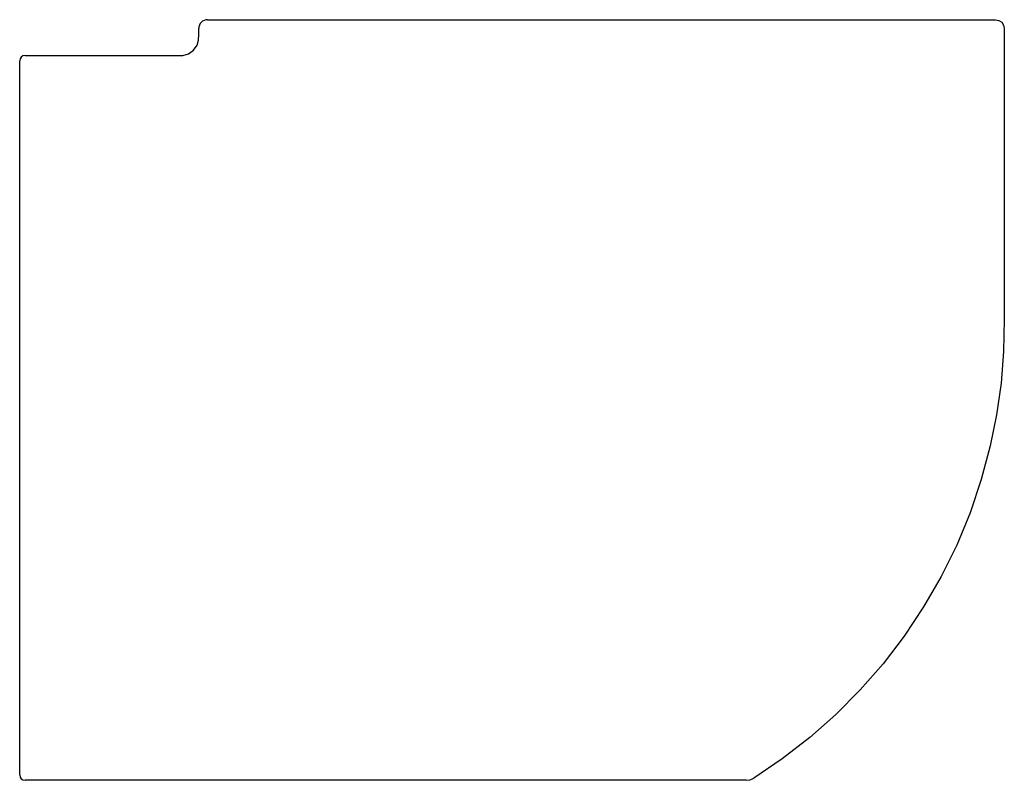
# Model space of a CAD drawing. Header units: millimetres. Extents: x 0 to 0.55, y 0 to 0.425.
import ezdxf

# ---------------------------------------------------------------- set-up
doc = ezdxf.new("R2010")
doc.units = ezdxf.units.MM
doc.layers.add('BLOCKS', color=3, linetype='Continuous')

msp = doc.modelspace()

# ---------------------------------------------------------------- linework, layer by layer
at = {"layer": 'BLOCKS', "linetype": 'Continuous'}
for p, q in [((0.105, 0.425), (0.545, 0.425)), ((0, 0.00404), (0, 0.402)), ((0, 0.003), (0, 0.00404)), ((0.40573, 0), (0.003, 0)), ((0.38909, 0), (0.3891, 0))]:
    msp.add_line(p, q, dxfattribs=at)
at = {"layer": 'BLOCKS', "linetype": 'Continuous', "flags": 128}
for points in [[(0.545, 0.425), (0.54691, 0.42462), (0.54854, 0.42354), (0.54962, 0.42191), (0.55, 0.42)], [(0.003, 0.405), (0.05828, 0.405), (0.08742, 0.405), (0.09105, 0.40505), (0.09437, 0.40601), (0.09711, 0.40797), (0.09905, 0.41074), (0.09991, 0.41364), (0.1, 0.41681), (0.1, 0.42)], [(0.55, 0.42), (0.55, 0.25751), (0.5496, 0.23961), (0.54816, 0.22185), (0.54568, 0.20429), (0.54218, 0.18696), (0.53712, 0.16804), (0.53085, 0.14951), (0.52339, 0.13145), (0.51474, 0.11388), (0.50493, 0.09687), (0.494, 0.08048), (0.48224, 0.0651), (0.4695, 0.0505), (0.45583, 0.03675), (0.4413, 0.02392), (0.426, 0.01206), (0.41, 0.00123)], [(0.40573, 0), (0.40795, 0.00031), (0.41, 0.00123)]]:
    msp.add_lwpolyline(points, dxfattribs=at)
at = {"layer": 'BLOCKS', "linetype": 'Continuous'}
for centre, radius, start, end in [((0.105, 0.42), 0.005, 90, 180), ((0.003, 0.402), 0.003, 90, 180), ((0.003, 0.003), 0.003, 180, 270)]:
    msp.add_arc(centre, radius, start, end, dxfattribs=at)

doc.saveas('drawing.dxf')
